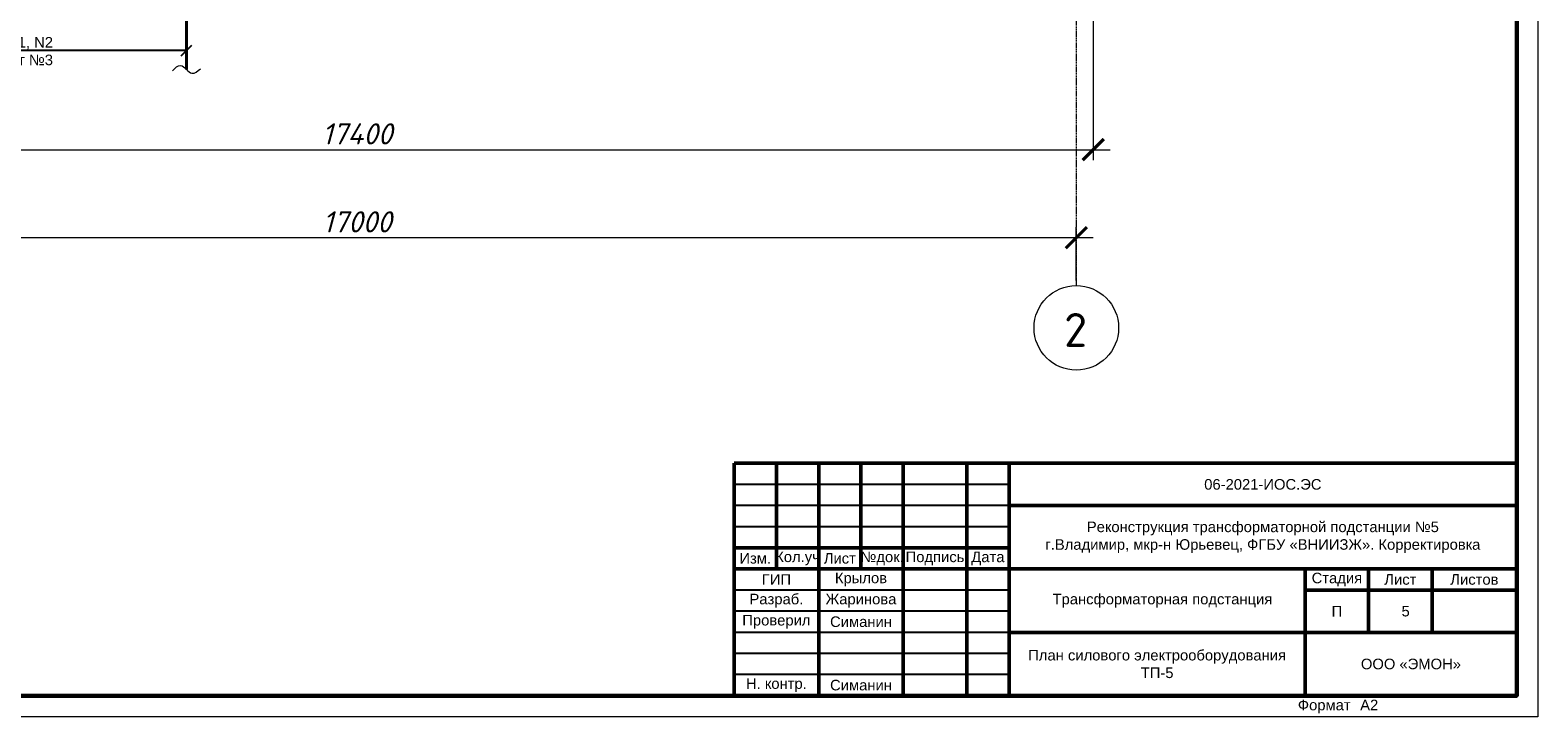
# Model space of a CAD drawing. Header units: millimetres. Extents: x 523209 to 536718, y -48289 to -47398.
# Tile 44 of 116: x 530056 to 530413, y -47992 to -47829. Entities that reach past the tile are written whole.
import ezdxf
from ezdxf import colors
from ezdxf.entities.mleader import LeaderData, LeaderLine
from ezdxf.enums import TextEntityAlignment as Align
from ezdxf.math import Vec2, Vec3

# ---------------------------------------------------------------- set-up
doc = ezdxf.new("R2010")
doc.units = ezdxf.units.MM
doc.linetypes.add('DASHED', pattern=[19.05, 12.7, -6.35])
doc.linetypes.add('GOST2.303 6', pattern=[12, 8, -1.5, 1, -1.5])
doc.layers.get('Defpoints').update_dxf_attribs({"color": 140})
for name, color, linetype, lineweight in [('LIN_Основная сплошная', 50, 'Continuous', 50), ('Lines_Ном._пера__100', 7, 'Continuous', 20), ('Text Blocks_Ном._пера__1', 7, 'Continuous', 30), ('ВК-линия контур', 132, 'Continuous', 15), ('ВК-линия толстая', 30, 'Continuous', 60), ('ВК-Текст', 1, 'Continuous', 30), ('осевая', 252, 'GOST2.303 6', 9), ('Размеры', 30, 'Continuous', 9), ('электрика', 1, 'Continuous', 40)]:
    doc.layers.add(name, color=color, linetype=linetype, lineweight=lineweight)
doc.layers.add('Текст и рамки', color=7, linetype='Continuous')
doc.styles.add('GOST 2.304', font='CS_Gost2304.shx')
doc.styles.get("Standard").update_dxf_attribs({"font": 'arial.ttf'})
doc.styles.add('ОПС', font='arial.ttf')
doc.styles.add('СГЕНЕРИР_СТИЛЬ_1', font='times.ttf')
doc.styles.add('СГЕНЕРИР_СТИЛЬ_3', font='isocpeur.ttf', dxfattribs={"oblique": 15})
doc.dimstyles.new('SPDS100', dxfattribs={"dimscale": 100, "dimtxt": 2.5, "dimasz": 2.5, "dimexe": 1.25, "dimexo": 0.625, "dimtad": 1, "dimdec": 0, "dimrnd": 0.001, "dimtxsty": 'GOST 2.304', "dimblk": 'OBLIQUE', "dimcen": 2.5, "dimdle": 2, "dimclrd": 256, "dimclre": 256, "dimclrt": 256, "dimadec": 0, "dimazin": 2, "dimtfac": 0.75, "dimtdec": 0, "dimtmove": 1, "dimatfit": 3, "dimfxl": 1, "dimtolj": 1, "dimlwd": -1, "dimlwe": -1, "dimarcsym": 0})

# ---------------------------------------------------------------- blocks, each defined once
blk = doc.blocks.new('*U135')
at = {"layer": 'ВК-линия контур', "color": 0}
for p, q in [((0, 420), (0, 0)), ((0, 0), (-594, 0))]:
    blk.add_line(p, q, dxfattribs=at)
at = {"layer": 'ВК-линия толстая', "color": 0}
blk.add_lwpolyline([(-574, 5), (-574, 415), (-5, 415), (-5, 5)], close=True, dxfattribs=at)
at = {"layer": 'ВК-Текст', "color": 0}
blk.add_text('Формат ', height=2.5, dxfattribs=at).set_placement((-56.73, 1.56))
blk.add_attdef('ЛИСТ_АЛ', text='', height=2.5, dxfattribs=at).set_placement((-10, 411.5), align=Align.MIDDLE_CENTER)
at = {"layer": 'ВК-Текст', "color": 0, "ltscale": 0.5}
blk.add_attdef('ВЕРХНИЙ_ШИФР', text='', height=0.000005, rotation=180, dxfattribs=at).set_placement((-574, 401), align=Align.MIDDLE_CENTER)
at = {"layer": 'ВК-Текст', "color": 0, "flags": 12}
blk.add_attdef('ФОРМАТ_ЛИСТА', (-42, 1.56), '', height=2.5, dxfattribs=at)
blk = doc.blocks.new('_Oblique')
at = {"color": 0, "linetype": 'ByBlock', "lineweight": -2}
blk.add_line((-0.5, -0.5), (0.5, 0.5), dxfattribs=at)
blk = doc.blocks.new('_ArchTick')
at = {"color": 0, "linetype": 'ByBlock', "const_width": 0.15}
blk.add_lwpolyline([(-0.5, -0.5), (0.5, 0.5)], dxfattribs=at)
blk = doc.blocks.new('*D236')
at = {"layer": 'Defpoints', "color": 0, "transparency": 16777216}
for p in [(22091, 1567), (5091, 1000), (22091, 1000)]:
    blk.add_point(p, dxfattribs=at)
at = {"layer": 'Размеры', "linetype": 'Continuous', "transparency": 16777216}
for p, q in [((5091, 1062), (5091, 1692)), ((22091, 1062), (22091, 1692)), ((4891, 1567), (22291, 1567))]:
    blk.add_line(p, q, dxfattribs=at)
at = {"layer": 'Размеры', "transparency": 16777216, "xscale": 250, "yscale": 250, "zscale": 250, "rotation": 180}
blk.add_blockref('_ArchTick', (5091, 1567), dxfattribs=at)
at = {"layer": 'Размеры', "transparency": 16777216, "xscale": 250, "yscale": 250, "zscale": 250}
blk.add_blockref('_ArchTick', (22091, 1567), dxfattribs=at)
at = {"layer": 'Размеры', "transparency": 16777216, "insert": (13591, 1754), "char_height": 250, "attachment_point": 5, "style": 'СГЕНЕРИР_СТИЛЬ_3'}
blk.add_mtext('\\A1;17000', dxfattribs=at)
blk = doc.blocks.new('*D259')
at = {"layer": 'Defpoints', "color": 0, "transparency": 16777216}
for p in [(4891, 4410), (22291, 4410), (22291, 2608)]:
    blk.add_point(p, dxfattribs=at)
at = {"layer": 'Размеры', "linetype": 'Continuous', "transparency": 16777216}
for p, q in [((4891, 4348), (4891, 2483)), ((22291, 4348), (22291, 2483)), ((4691, 2608), (22491, 2608))]:
    blk.add_line(p, q, dxfattribs=at)
at = {"layer": 'Размеры', "transparency": 16777216, "xscale": 250, "yscale": 250, "zscale": 250, "rotation": 180}
blk.add_blockref('_ArchTick', (4891, 2608), dxfattribs=at)
at = {"layer": 'Размеры', "transparency": 16777216, "xscale": 250, "yscale": 250, "zscale": 250}
blk.add_blockref('_ArchTick', (22291, 2608), dxfattribs=at)
at = {"layer": 'Размеры', "transparency": 16777216, "insert": (13591, 2795), "char_height": 250, "attachment_point": 5, "style": 'СГЕНЕРИР_СТИЛЬ_3'}
blk.add_mtext('\\A1;17400', dxfattribs=at)
blk = doc.blocks.new('A$C6B5953C9')
at = {"layer": 'Lines_Ном._пера__100', "linetype": 'Continuous'}
blk.add_circle((22091.4, 500), 500, dxfattribs=at)
at = {"layer": 'осевая', "ltscale": 0.5}
blk.add_lwpolyline([(22091.4, 15039), (22091.4, 1000)], dxfattribs=at)
at = {"layer": 'Text Blocks_Ном._пера__1', "style": 'СГЕНЕРИР_СТИЛЬ_3'}
blk.add_text('2', height=400, dxfattribs=at).set_placement((21946.4, 275.1))
at = {"layer": 'Размеры'}
for base, p1, p2, picture, middle in [((22291.4, 2608), (4891.4, 4410.2), (22291.4, 4410.2), '*D259', (13591.4, 2795.5)), ((22091.4, 1566.8), (5091.4, 1000), (22091.4, 1000), '*D236', (13591.4, 1754.3))]:
    dim = blk.add_linear_dim(base=base, p1=p1, p2=p2, dimstyle='SPDS100', override={"dimtxsty": 'СГЕНЕРИР_СТИЛЬ_3', "dimblk1": 'ArchTick', "dimblk2": 'ArchTick', "dimsah": 1}, dxfattribs=at)
    dim.commit()
    dim.dimension.update_dxf_attribs({"geometry": picture, "text_midpoint": middle})

msp = doc.modelspace()

# ---------------------------------------------------------------- linework, layer by layer
for p, q in [((530287.63387, -47936.68774), (530222.63387, -47936.68774)), ((530287.63387, -47941.68774), (530222.63387, -47941.68774)), ((530287.63387, -47946.68774), (530222.63387, -47946.68774)), ((530287.63387, -47961.68774), (530222.63387, -47961.68774)), ((530287.63387, -47966.68774), (530222.63387, -47966.68774)), ((530287.63387, -47971.68774), (530222.63387, -47971.68774)), ((530287.63387, -47976.68774), (530222.63387, -47976.68774)), ((530287.63387, -47981.68774), (530222.63387, -47981.68774))]:
    msp.add_line(p, q)
at = {"layer": 'LIN_Основная сплошная', "color": 7}
for p, q in [((530222.63387, -47986.68774), (530222.63387, -47931.68774)), ((530222.63387, -47931.68774), (530407.63387, -47931.68774)), ((530232.63387, -47931.68774), (530232.63387, -47956.68774)), ((530242.63387, -47931.68774), (530242.63387, -47986.68774)), ((530252.63387, -47931.68774), (530252.63387, -47956.68774)), ((530262.63387, -47931.68774), (530262.63387, -47986.68774)), ((530277.63387, -47931.68774), (530277.63387, -47986.68774)), ((530287.63387, -47931.68774), (530287.63387, -47986.68774)), ((530287.63387, -47941.68774), (530407.63387, -47941.68774)), ((530287.63387, -47951.68774), (530222.63387, -47951.68774)), ((530222.63387, -47956.68774), (530407.63387, -47956.68774)), ((530357.63387, -47986.68774), (530357.63387, -47956.68774)), ((530372.63387, -47956.68774), (530372.63387, -47971.68774)), ((530387.63387, -47956.68774), (530387.63387, -47971.68774)), ((530357.63387, -47961.68774), (530407.63387, -47961.68774)), ((530287.63387, -47971.68774), (530407.63387, -47971.68774))]:
    msp.add_line(p, q, dxfattribs=at)
at = {"layer": 'электрика', "ltscale": 15}
msp.add_line((530093.16618, -47813.47673), (530093.16618, -47838.47673), dxfattribs=at)
at = {"layer": 'электрика', "color": 1, "lineweight": 0, "ltscale": 25}
msp.add_spline([(530089.89215, -47838.80627), (530091.80522, -47837.54438), (530094.48352, -47839.37986), (530096.47311, -47838.30916)], degree=3, dxfattribs=at)

# ---------------------------------------------------------------- block references
at = {"linetype": 'DASHED'}
ref = msp.add_blockref('*U135', (530412.63387, -47991.68774), dxfattribs=at)
ref.add_attrib('ФОРМАТ_ЛИСТА', 'А2', (530370.63387, -47990.12948), dxfattribs={"layer": 'ВК-Текст', "color": 0, "height": 2.5, "flags": 12})
at = {"xscale": 0.02, "yscale": 0.02, "zscale": 0.02}
msp.add_blockref('A$C6B5953C9', (529861.70468, -47909.63692), dxfattribs=at)

# ---------------------------------------------------------------- texts
at = {"lineweight": 0, "char_height": 2.5, "attachment_point": 5, "style": 'СГЕНЕРИР_СТИЛЬ_1'}
for s, insert, width in [('{\\fArial|b0|i0|c204|p34;\\C7;06-2021-ИОС.ЭС}', (530347.63387, -47936.68774), 120), ('\\pl2.5;{\\fArial|b0|i0|c204|p34;Трансформаторная подстанция\\P}', (530322.63387, -47964.18774), 70), ('\\pl2.5;{\\fArial|b0|i0|c204|p34;5\\P}', (530380.13387, -47966.68774), 15)]:
    msp.add_mtext(s, dxfattribs=dict(at, insert=insert, width=width))
at = {"color": 1, "lineweight": 0, "insert": (530347.63387, -47949.18774), "char_height": 2.5, "width": 120, "attachment_point": 5, "style": 'ОПС'}
msp.add_mtext('{\\C0;Реконструкция трансформаторной подстанции №5\\Pг.Владимир, мкр-н Юрьевец, ФГБУ «ВНИИЗЖ». Корректировка}', dxfattribs=at)
at = {"linetype": 'DASHED', "lineweight": 0, "insert": (530322.63387, -47979.18774), "char_height": 2.5, "width": 70, "attachment_point": 5, "style": 'СГЕНЕРИР_СТИЛЬ_1'}
msp.add_mtext('{\\fArial|b0|i0|c204|p34;\\C7;План силового электрооборудования \\PТП-5}', dxfattribs=at)
at = {"layer": 'Текст и рамки', "color": 7, "char_height": 2.5, "attachment_point": 5}
for s, insert, width in [('Изм.', (530227.63387, -47954.18774), 10), ('Кол.уч', (530237.63387, -47954.18774), 10), ('Лист', (530247.63387, -47954.18774), 10), ('№док.', (530257.63387, -47954.18774), 10), ('Подпись', (530270.13387, -47954.18774), 10), ('Дата', (530282.63387, -47954.18774), 10), ('ГИП', (530232.63387, -47959.18774), 20), ('Крылов', (530252.63387, -47959.18774), 20), ('Стадия', (530365.13387, -47959.18774), 15), ('Лист', (530380.13387, -47959.18774), 15), ('Листов', (530397.63387, -47959.18774), 20), ('Разраб.', (530232.63387, -47964.18774), 20), ('Жаринова', (530252.63387, -47964.18774), 20), ('Проверил', (530232.63387, -47969.18774), 20), ('Симанин', (530252.63387, -47969.18774), 20), ('П', (530365.13387, -47966.68774), 15), ('ООО «ЭМОН»', (530382.63387, -47979.18774), 50), ('Н. контр.', (530232.63387, -47984.18774), 20), ('Симанин', (530252.63387, -47984.18774), 20)]:
    msp.add_mtext(s, dxfattribs=dict(at, insert=insert, width=width))

# ---------------------------------------------------------------- leaders
at = {"layer": 'электрика', "color": 7, "lineweight": 0, "ltscale": 25}
ml = msp.add_multileader_mtext('Standard', dxfattribs=at)
ml.set_content('N1, N2\\Pпродолжение трасс см. лист №3', color=7)
ml.set_leader_properties()
ml.set_arrow_properties(name='OBLIQUE')
ml.build(insert=Vec2(0, 0))
ml.multileader.update_dxf_attribs({"text_left_attachment_type": 6, "text_right_attachment_type": 6, "arrow_head_size": 2.5})
ctx = ml.context
ctx.base_point, ctx.char_height, ctx.arrow_head_size, ctx.landing_gap_size, ctx.plane_origin = Vec3(530009.10685, -47834.01324), 2.5, 2.5, 0.02, Vec3(530062.65601, -47887.30388)
ctx.left_attachment, ctx.right_attachment, ctx.text_align_type = 6, 6, 2
notes = []
notes.append((ctx, [(0, (1, 1, 0), (530062.65601, -47834.01324), (-1, 0), 1.00575, [(0, [(530093.16618, -47834.01324)], 0, [])])]))
ctx.mtext.insert, ctx.mtext.alignment, ctx.mtext.flow_direction = Vec3(530061.63026, -47830.81917), 3, 5
for ctx, leaders in notes:
    for number, flags, end, landing, length, lines in leaders:
        leader = LeaderData()
        leader.index, (leader.has_last_leader_line, leader.has_dogleg_vector, leader.attachment_direction) = number, flags
        leader.last_leader_point, leader.dogleg_vector, leader.dogleg_length = Vec3(end), Vec3(landing), length
        for number, points, colour, breaks in lines:
            line = LeaderLine()
            line.index, line.vertices, line.color, line.breaks = number, Vec3.list(points), colors.encode_raw_color(colour), breaks
            leader.lines.append(line)
        ctx.leaders.append(leader)

doc.saveas('drawing.dxf')
